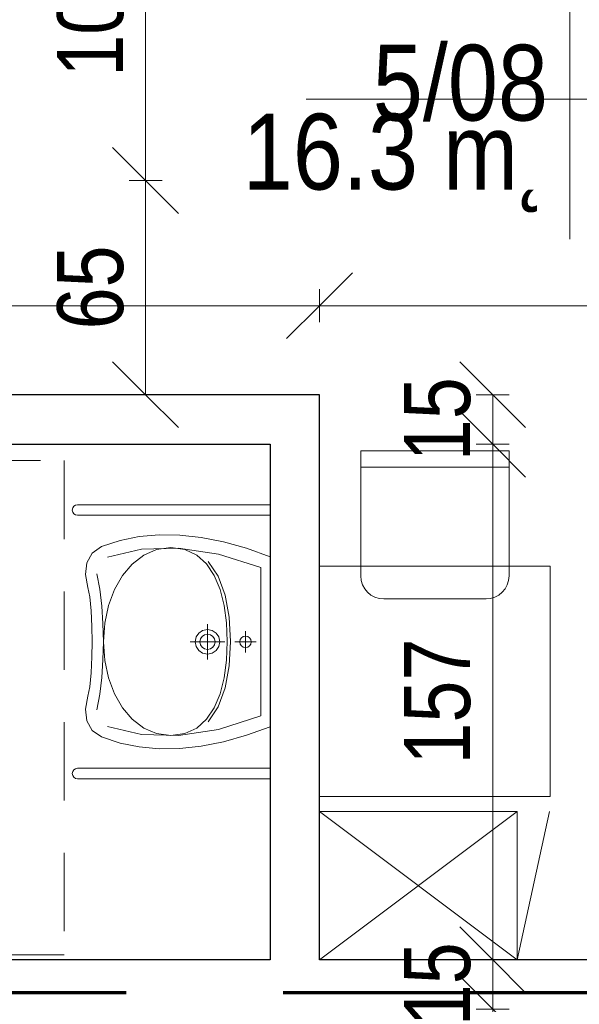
# Model space of a CAD drawing. Header units: centimetres. Extents: x -1631 to 21770, y -8842 to 3590.
# Tile 79 of 87: x 774 to 944, y 1002 to 1301. Entities that reach past the tile are written whole.
import ezdxf

# ---------------------------------------------------------------- set-up
doc = ezdxf.new("R2010")
doc.units = ezdxf.units.CM
doc.linetypes.add('Długa kreska', pattern=[142.875, 95.25, -47.625])
doc.linetypes.add('Ponad', pattern=[39.688, 23.813, -15.875])
for name, color, linetype, lineweight in [('A-ANNO-DIMS', 211, 'Continuous', 13), ('A-ANNO-DIMS-100', 211, 'Continuous', 13), ('A-AREA-IDEN', 2, 'Continuous', 13), ('A-DETL', 90, 'Continuous', 9), ('A-FLOR-OVHD', 1, 'Ponad', 9), ('A-WALL', 113, 'Continuous', 13), ('I-FURN', 30, 'Continuous', 9), ('P-SANR-FIXT', 6, 'Continuous', 9)]:
    doc.layers.add(name, color=color, linetype=linetype, lineweight=lineweight)
doc.styles.add('Arial Narrow_5', font='ARIALN.TTF', dxfattribs={"height": 20})
doc.styles.add('Arial_11', font='arial.ttf', dxfattribs={"width": 0.85, "height": 23})
doc.dimstyles.new('Diagonal_1_100__0__wewnętrzne_1', dxfattribs={"dimscale": 30.48, "dimtxt": 20.468619, "dimasz": 0.656168, "dimexe": 0.164042, "dimexo": 0.0625, "dimgap": 0.032808, "dimtad": 1, "dimdec": 0, "dimdsep": 46, "dimtxsty": 'Arial Narrow_5', "dimblk1": 'OBLIQUE', "dimblk2": 'OBLIQUE', "dimsah": 1, "dimcen": 0.09, "dimazin": 0, "dimtfac": 1, "dimtdec": 4, "dimtix": 1, "dimtmove": 0, "dimatfit": 3, "dimfxl": 0, "dimtvp": 1, "dimtolj": 1, "dimtzin": 0, "dimarcsym": 0})
doc.dimstyles.new('Diagonal_1_100__0__wewnętrzne_2', dxfattribs={"dimscale": 30.48, "dimtxt": 20.468619, "dimasz": 0.656168, "dimexe": 0.164042, "dimexo": 0.0625, "dimgap": 0.032808, "dimtad": 1, "dimdec": 0, "dimdsep": 46, "dimtxsty": 'Arial Narrow_5', "dimblk1": 'OBLIQUE', "dimblk2": 'OBLIQUE', "dimsah": 1, "dimcen": 0.09, "dimazin": 0, "dimtfac": 1, "dimtdec": 4, "dimtix": 1, "dimtmove": 2, "dimatfit": 3, "dimfxl": 0, "dimtvp": 1, "dimtolj": 1, "dimtzin": 0, "dimarcsym": 0})

# ---------------------------------------------------------------- blocks, each defined once
blk = doc.blocks.new('Blat - Blat-V1-5_piętro III __10_50 m_ - stan projektowany')
at = {"layer": 'I-FURN'}
for p, q in [((70, 70), (0, 70)), ((70, 0), (70, 70)), ((0, 0), (70, 0))]:
    blk.add_line(p, q, dxfattribs=at)
blk = doc.blocks.new('umywalka dla N_65x56 koło - Type 1-2359175-5_piętro III __10_50 m_ - stan projektowany')
at = {"layer": 'P-SANR-FIXT'}
for p, q in [((-29.1, -65.9), (-29.1, -7.5)), ((-25.9, -65.9), (-25.9, -7.5)), ((-15.89, -14.7), (-13.31, -7.5)), ((38.31, -7.5), (40.89, -14.7)), ((50.9, -65.9), (50.9, -7.5)), ((54.1, -7.5), (54.1, -65.9)), ((-14.09, -23.15), (-10.01, -10.3)), ((-10.01, -10.3), (12.5, -10.3)), ((12.5, -10.3), (35.01, -10.3)), ((12.5, -18.23), (12.5, -11.72)), ((35.01, -10.3), (39.09, -23.15)), ((-17.85, -21.67), (-15.89, -14.7)), ((10.89, -14.3), (10.75, -14.98)), ((11.26, -13.74), (10.89, -14.3)), ((11.82, -13.36), (11.26, -13.74)), ((12.5, -13.22), (11.82, -13.36)), ((13.18, -13.36), (12.5, -13.22)), ((13.74, -13.74), (13.18, -13.36)), ((14.11, -14.3), (13.74, -13.74)), ((14.25, -14.98), (14.11, -14.3)), ((40.89, -14.7), (42.85, -21.67)), ((15.75, -14.98), (9.25, -14.98)), ((10.75, -14.98), (10.89, -15.66)), ((10.89, -15.66), (11.26, -16.21)), ((11.26, -16.21), (11.82, -16.59)), ((11.82, -16.59), (12.5, -16.73)), ((12.5, -16.73), (13.18, -16.59)), ((13.18, -16.59), (13.74, -16.21)), ((13.74, -16.21), (14.11, -15.66)), ((14.11, -15.66), (14.25, -14.98)), ((5.06, -19.92), (-1.64, -21.13)), ((1.45, -21.46), (6.76, -20.76)), ((12.43, -19.54), (5.06, -19.92)), ((6.76, -20.76), (12.43, -20.54)), ((19.81, -19.92), (12.43, -19.54)), ((12.43, -20.54), (18.1, -20.76)), ((18.1, -20.76), (23.42, -21.46)), ((26.51, -21.13), (19.81, -19.92)), ((-19.18, -28.39), (-17.85, -21.67)), ((-15.95, -35.24), (-14.09, -23.15)), ((-7.38, -23.21), (-11.89, -26.24)), ((-7.63, -24.42), (-3.39, -22.67)), ((-1.64, -21.13), (-7.38, -23.21)), ((-3.39, -22.67), (1.45, -21.46)), ((9.85, -23.86), (9.04, -25.06)), ((11.04, -23.06), (9.85, -23.86)), ((12.5, -22.76), (11.04, -23.06)), ((12.5, -31.76), (12.5, -21.26)), ((13.96, -23.06), (12.5, -22.76)), ((15.15, -23.86), (13.96, -23.06)), ((15.96, -25.06), (15.15, -23.86)), ((23.42, -21.46), (28.26, -22.67)), ((32.25, -23.21), (26.51, -21.13)), ((28.26, -22.67), (32.5, -24.42)), ((36.76, -26.24), (32.25, -23.21)), ((39.09, -23.15), (40.95, -35.24)), ((42.85, -21.67), (44.18, -28.39)), ((-13.8, -29.72), (-11.14, -26.76)), ((-11.14, -26.76), (-7.63, -24.42)), ((7.16, -26.51), (17.84, -26.51)), ((9.04, -25.06), (8.75, -26.51)), ((8.75, -26.51), (9.04, -27.97)), ((10.38, -25.62), (10.2, -26.51)), ((10.2, -26.51), (10.38, -27.41)), ((10.87, -24.89), (10.38, -25.62)), ((11.61, -24.39), (10.87, -24.89)), ((12.5, -24.21), (11.61, -24.39)), ((13.39, -24.39), (12.5, -24.21)), ((14.13, -24.89), (13.39, -24.39)), ((14.62, -25.62), (14.13, -24.89)), ((14.8, -26.51), (14.62, -25.62)), ((14.62, -27.41), (14.8, -26.51)), ((16.25, -26.51), (15.96, -25.06)), ((15.96, -27.97), (16.25, -26.51)), ((32.5, -24.42), (36.01, -26.76)), ((36.01, -26.76), (38.67, -29.72)), ((-19.89, -34.88), (-19.18, -28.39)), ((-15.49, -33.33), (-13.8, -29.72)), ((9.04, -27.97), (9.85, -29.16)), ((9.85, -29.16), (11.04, -29.97)), ((10.38, -27.41), (10.87, -28.14)), ((10.87, -28.14), (11.61, -28.63)), ((11.61, -28.63), (12.5, -28.81)), ((12.5, -28.81), (13.39, -28.63)), ((13.39, -28.63), (14.13, -28.14)), ((13.96, -29.97), (15.15, -29.16)), ((14.13, -28.14), (14.62, -27.41)), ((15.15, -29.16), (15.96, -27.97)), ((38.67, -29.72), (40.36, -33.33)), ((44.18, -28.39), (44.89, -34.88)), ((11.04, -29.97), (12.5, -30.26)), ((12.5, -30.26), (13.96, -29.97)), ((-19.97, -41.14), (-19.89, -34.88)), ((-16.08, -37.64), (-15.49, -33.33)), ((-15.64, -46.48), (-15.95, -35.24)), ((40.36, -33.33), (40.95, -37.64)), ((40.95, -35.24), (40.64, -46.48)), ((44.89, -34.88), (44.97, -41.14)), ((-15.49, -41.92), (-16.08, -37.64)), ((40.95, -37.64), (40.36, -41.92)), ((-19.42, -47.19), (-19.97, -41.14)), ((44.97, -41.14), (44.42, -47.19)), ((-13.79, -45.83), (-15.49, -41.92)), ((40.36, -41.92), (38.68, -45.83)), ((-18.22, -53.01), (-19.42, -47.19)), ((-13.17, -56.78), (-15.64, -46.48)), ((-11.11, -49.31), (-13.79, -45.83)), ((38.68, -45.83), (36.03, -49.31)), ((40.64, -46.48), (38.17, -56.78)), ((44.42, -47.19), (43.22, -53.01)), ((-7.59, -52.29), (-11.11, -49.31)), ((36.03, -49.31), (32.54, -52.29)), ((-16.38, -58.62), (-18.22, -53.01)), ((-3.33, -54.72), (-7.59, -52.29)), ((32.54, -52.29), (28.31, -54.72)), ((43.22, -53.01), (41.38, -58.62)), ((1.52, -56.54), (-3.33, -54.72)), ((6.84, -57.67), (1.52, -56.54)), ((23.49, -56.54), (18.18, -57.67)), ((28.31, -54.72), (23.49, -56.54)), ((-14.43, -61.47), (-16.38, -58.62)), ((-8.14, -60.01), (-3.44, -59.13)), ((-3.44, -59.13), (1.64, -58.58)), ((1.64, -58.58), (6.99, -58.24)), ((12.52, -58.06), (6.84, -57.67)), ((6.99, -58.24), (12.48, -58.02)), ((12.48, -58.02), (17.98, -58.24)), ((18.18, -57.67), (12.52, -58.06)), ((17.98, -58.24), (23.33, -58.58)), ((23.33, -58.58), (28.41, -59.13)), ((28.41, -59.13), (33.11, -60.01)), ((41.38, -58.62), (39.43, -61.47)), ((-11.49, -63.08), (-14.43, -61.47)), ((-1.14, -62.22), (-3.96, -62.78)), ((3.08, -61.79), (-1.14, -62.22)), ((7.9, -61.54), (3.08, -61.79)), ((12.5, -61.51), (7.9, -61.54)), ((17.1, -61.54), (12.5, -61.51)), ((21.92, -61.79), (17.1, -61.54)), ((26.14, -62.22), (21.92, -61.79)), ((28.96, -62.78), (26.14, -62.22)), ((39.43, -61.47), (36.49, -63.08)), ((-7.9, -63.51), (-11.49, -63.08)), ((-3.96, -62.78), (-7.9, -63.51)), ((32.9, -63.51), (28.96, -62.78)), ((36.49, -63.08), (32.9, -63.51))]:
    blk.add_line(p, q, dxfattribs=at)
for centre in [(-27.5, -65.9), (52.5, -65.9)]:
    blk.add_arc(centre, 1.6, 180, 0, dxfattribs=at)
blk = doc.blocks.new('krzesło - krzesło-823058-5_piętro III __10_50 m_ - stan projektowany')
at = {"layer": 'I-FURN'}
for p, q in [((-22.5, 22.5), (-22.5, -15.5)), ((22.5, 22.5), (-22.5, 22.5)), ((22.5, -15.5), (22.5, 22.5)), ((22.5, 17.5), (-22.5, 17.5)), ((-15.5, -22.5), (15.5, -22.5))]:
    blk.add_line(p, q, dxfattribs=at)
for centre, start, end in [((-15.5, -15.5), 180, 270), ((15.5, -15.5), 270, 0)]:
    blk.add_arc(centre, 7, start, end, dxfattribs=at)
blk = doc.blocks.new('szafka szatniowa - szafki bez siedziska-1348991-5_piętro III __10_50 m_ - stan projektowany')
at = {"layer": 'I-FURN'}
for p, q in [((22.5, 0), (-22.5, -60)), ((22.5, -60), (-22.5, 0)), ((22.5, -60), (22.5, 0)), ((-22.5, -60), (22.5, -69.71)), ((-22.5, -60), (22.5, -60))]:
    blk.add_line(p, q, dxfattribs=at)
blk = doc.blocks.new('DIMBLOCK40-5_piętro III __10_50 m_ - stan projektowany')
at = {"layer": 'A-ANNO-DIMS-100', "transparency": 16777216}
for p, q in [((865.38, 1214.34), (875.38, 1224.34)), ((1192.38, 1214.34), (1202.38, 1224.34)), ((865.38, 1209.34), (865.38, 1219.34)), ((1192.38, 1209.34), (1192.38, 1219.34)), ((865.38, 1214.34), (855.38, 1204.34)), ((1192.38, 1214.34), (865.38, 1214.34)), ((865.38, 1214.34), (865.38, 1209.34)), ((1192.38, 1214.34), (1182.38, 1204.34)), ((1192.38, 1214.34), (1192.38, 1209.34))]:
    blk.add_line(p, q, dxfattribs=at)
at = {"layer": 'A-ANNO-DIMS-100', "color": 0, "transparency": 16777216, "insert": (977.87, 1241.19), "char_height": 20, "width": 45.6158, "attachment_point": 1, "line_spacing_factor": 0.974696, "style": 'Arial Narrow_5'}
blk.add_mtext('327', dxfattribs=at)
blk = doc.blocks.new('_Oblique')
at = {"color": 0, "linetype": 'ByBlock', "lineweight": -2}
blk.add_line((-0.5, -0.5), (0.5, 0.5), dxfattribs=at)
blk = doc.blocks.new('DIMBLOCK41-5_piętro III __10_50 m_ - stan projektowany')
at = {"layer": 'A-ANNO-DIMS-100', "transparency": 16777216}
for p, q in [((542.38, 1214.34), (552.38, 1224.34)), ((865.38, 1214.34), (875.38, 1224.34)), ((542.38, 1209.34), (542.38, 1219.34)), ((865.38, 1209.34), (865.38, 1219.34)), ((542.38, 1214.34), (532.38, 1204.34)), ((865.38, 1214.34), (542.38, 1214.34)), ((542.38, 1214.34), (542.38, 1209.34)), ((865.38, 1214.34), (855.38, 1204.34)), ((865.38, 1214.34), (865.38, 1209.34))]:
    blk.add_line(p, q, dxfattribs=at)
at = {"layer": 'A-ANNO-DIMS-100', "color": 0, "transparency": 16777216, "insert": (655.07, 1241.19), "char_height": 20, "width": 45.6158, "attachment_point": 1, "line_spacing_factor": 0.974696, "style": 'Arial Narrow_5'}
blk.add_mtext('323', dxfattribs=at)
blk = doc.blocks.new('DIMBLOCK96-5_piętro III __10_50 m_ - stan projektowany')
at = {"layer": 'A-ANNO-DIMS-100', "transparency": 16777216}
for p, q in [((917.9, 1000.83), (907.9, 1010.83)), ((912.9, 1000.83), (922.9, 1000.83)), ((917.9, 1000.83), (912.9, 1000.83)), ((917.9, 800.83), (917.9, 1000.83)), ((917.9, 1000.83), (927.9, 990.83)), ((917.9, 800.83), (907.9, 810.83)), ((912.9, 800.83), (922.9, 800.83)), ((917.9, 800.83), (912.9, 800.83)), ((917.9, 800.83), (927.9, 790.83))]:
    blk.add_line(p, q, dxfattribs=at)
at = {"layer": 'A-ANNO-DIMS-100', "color": 0, "transparency": 16777216, "insert": (891.05, 901.39), "char_height": 20, "width": 45.6158, "attachment_point": 1, "rotation": 90, "line_spacing_factor": 0.974696, "style": 'Arial Narrow_5'}
blk.add_mtext('200', dxfattribs=at)
blk = doc.blocks.new('DIMBLOCK97-5_piętro III __10_50 m_ - stan projektowany')
at = {"layer": 'A-ANNO-DIMS-100', "transparency": 16777216}
for p, q in [((917.9, 1015.83), (907.9, 1025.83)), ((912.9, 1015.83), (922.9, 1015.83)), ((917.9, 1015.83), (912.9, 1015.83)), ((917.9, 1000.83), (917.9, 1015.83)), ((917.9, 1015.83), (927.9, 1005.83)), ((917.9, 1000.83), (907.9, 1010.83)), ((912.9, 1000.83), (922.9, 1000.83)), ((917.9, 1000.83), (912.9, 1000.83)), ((917.9, 1000.83), (927.9, 990.83))]:
    blk.add_line(p, q, dxfattribs=at)
at = {"layer": 'A-ANNO-DIMS-100', "color": 0, "transparency": 16777216, "insert": (891.05, 995.65), "char_height": 20, "width": 30.4105, "attachment_point": 1, "rotation": 90, "line_spacing_factor": 0.974696, "style": 'Arial Narrow_5'}
blk.add_mtext('15', dxfattribs=at)
blk = doc.blocks.new('DIMBLOCK98-5_piętro III __10_50 m_ - stan projektowany')
at = {"layer": 'A-ANNO-DIMS-100', "transparency": 16777216}
for p, q in [((917.9, 1172.33), (907.9, 1182.33)), ((912.9, 1172.33), (922.9, 1172.33)), ((917.9, 1172.33), (912.9, 1172.33)), ((917.9, 1015.83), (917.9, 1172.33)), ((917.9, 1172.33), (927.9, 1162.33)), ((917.9, 1015.83), (907.9, 1025.83)), ((912.9, 1015.83), (922.9, 1015.83)), ((917.9, 1015.83), (912.9, 1015.83)), ((917.9, 1015.83), (927.9, 1005.83))]:
    blk.add_line(p, q, dxfattribs=at)
at = {"layer": 'A-ANNO-DIMS-100', "color": 0, "transparency": 16777216, "insert": (891.05, 1075.07), "char_height": 20, "width": 45.6158, "attachment_point": 1, "rotation": 90, "line_spacing_factor": 0.974696, "style": 'Arial Narrow_5'}
blk.add_mtext('157', dxfattribs=at)
blk = doc.blocks.new('DIMBLOCK99-5_piętro III __10_50 m_ - stan projektowany')
at = {"layer": 'A-ANNO-DIMS-100', "transparency": 16777216}
for p, q in [((917.9, 1187.33), (907.9, 1197.33)), ((912.9, 1187.33), (922.9, 1187.33)), ((917.9, 1187.33), (912.9, 1187.33)), ((917.9, 1172.33), (917.9, 1187.33)), ((917.9, 1187.33), (927.9, 1177.33)), ((917.9, 1172.33), (907.9, 1182.33)), ((912.9, 1172.33), (922.9, 1172.33)), ((917.9, 1172.33), (912.9, 1172.33)), ((917.9, 1172.33), (927.9, 1162.33))]:
    blk.add_line(p, q, dxfattribs=at)
at = {"layer": 'A-ANNO-DIMS-100', "color": 0, "transparency": 16777216, "insert": (891.05, 1167.15), "char_height": 20, "width": 30.4105, "attachment_point": 1, "rotation": 90, "line_spacing_factor": 0.974696, "style": 'Arial Narrow_5'}
blk.add_mtext('15', dxfattribs=at)
blk = doc.blocks.new('METKA_POMIESZCZENIA2 - Rozbudowana - bez ramki-2396678-5_piętro III __10_50 m_ - stan projektowany')
at = {"layer": 'A-AREA-IDEN'}
for p, q in [((0, 0.425), (0, 0)), ((0.0976, 0), (-0.8, 0)), ((-0.8, 0), (0.9, 0)), ((0, 0), (0, -0.425))]:
    blk.add_line(p, q, dxfattribs=at)
blk = doc.blocks.new('DIMBLOCK153-5_piętro III __10_50 m_ - stan projektowany')
at = {"layer": 'A-ANNO-DIMS-100', "transparency": 16777216}
for p, q in [((812.62, 1252.33), (802.62, 1262.33)), ((807.62, 1252.33), (817.62, 1252.33)), ((812.62, 1252.33), (807.62, 1252.33)), ((812.62, 1187.33), (812.62, 1252.33)), ((812.62, 1252.33), (822.62, 1242.33)), ((812.62, 1187.33), (802.62, 1197.33)), ((807.62, 1187.33), (817.62, 1187.33)), ((812.62, 1187.33), (807.62, 1187.33)), ((812.62, 1187.33), (822.62, 1177.33))]:
    blk.add_line(p, q, dxfattribs=at)
at = {"layer": 'A-ANNO-DIMS-100', "color": 0, "transparency": 16777216, "insert": (785.78, 1207.15), "char_height": 20, "width": 30.4105, "attachment_point": 1, "rotation": 90, "line_spacing_factor": 0.974696, "style": 'Arial Narrow_5'}
blk.add_mtext('65', dxfattribs=at)
blk = doc.blocks.new('DIMBLOCK154-5_piętro III __10_50 m_ - stan projektowany')
at = {"layer": 'A-ANNO-DIMS-100', "transparency": 16777216}
for p, q in [((812.62, 1353.33), (802.62, 1363.33)), ((807.62, 1353.33), (817.62, 1353.33)), ((812.62, 1353.33), (807.62, 1353.33)), ((812.62, 1252.33), (812.62, 1353.33)), ((812.62, 1353.33), (822.62, 1343.33)), ((812.62, 1252.33), (802.62, 1262.33)), ((807.62, 1252.33), (817.62, 1252.33)), ((812.62, 1252.33), (807.62, 1252.33)), ((812.62, 1252.33), (822.62, 1242.33))]:
    blk.add_line(p, q, dxfattribs=at)
at = {"layer": 'A-ANNO-DIMS-100', "color": 0, "transparency": 16777216, "insert": (785.78, 1283.82), "char_height": 20, "width": 45.6158, "attachment_point": 1, "rotation": 90, "line_spacing_factor": 0.974696, "style": 'Arial Narrow_5'}
blk.add_mtext('101', dxfattribs=at)

msp = doc.modelspace()

# ---------------------------------------------------------------- linework, layer by layer
at = {"layer": 'A-DETL', "linetype": 'Długa kreska', "lineweight": 70}
msp.add_line((1235.38, 1005.83), (294.38, 1005.83), dxfattribs=at)
at = {"layer": 'A-FLOR-OVHD'}
for p, q in [((637.87, 1167.33), (787.87, 1167.33)), ((787.87, 1167.33), (787.87, 1017.33)), ((787.87, 1017.33), (637.87, 1017.33))]:
    msp.add_line(p, q, dxfattribs=at)
at = {"layer": 'A-WALL', "color": 7, "lineweight": 25}
for p, q in [((865.38, 1187.33), (762.88, 1187.33)), ((865.38, 1015.83), (865.38, 1187.33)), ((762.88, 1172.33), (850.38, 1172.33)), ((850.38, 1172.33), (850.38, 1015.83)), ((850.38, 1015.83), (560.88, 1015.83)), ((1203.38, 1015.83), (865.38, 1015.83))]:
    msp.add_line(p, q, dxfattribs=at)

# ---------------------------------------------------------------- block references
at = {"layer": 'A-AREA-IDEN', "xscale": 99.99999999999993, "yscale": 99.99999999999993, "zscale": 99.99999999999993}
msp.add_blockref('METKA_POMIESZCZENIA2 - Rozbudowana - bez ramki-2396678-5_piętro III __10_50 m_ - stan projektowany', (941.33, 1276.99), dxfattribs=at)
at = {"layer": 'I-FURN'}
for name, p in [('krzesło - krzesło-823058-5_piętro III __10_50 m_ - stan projektowany', (900.38, 1147.83)), ('Blat - Blat-V1-5_piętro III __10_50 m_ - stan projektowany', (865.38, 1065.33))]:
    msp.add_blockref(name, p, dxfattribs=at)
at = {"layer": 'I-FURN', "rotation": 89.99999999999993}
msp.add_blockref('szafka szatniowa - szafki bez siedziska-1348991-5_piętro III __10_50 m_ - stan projektowany', (865.38, 1038.33), dxfattribs=at)
at = {"layer": 'P-SANR-FIXT', "rotation": 270}
msp.add_blockref('umywalka dla N_65x56 koło - Type 1-2359175-5_piętro III __10_50 m_ - stan projektowany', (857.88, 1124.83), dxfattribs=at)

# ---------------------------------------------------------------- texts
at = {"layer": 'A-AREA-IDEN', "char_height": 23, "line_spacing_factor": 0.936439, "style": 'Arial_11'}
for s, insert, width, attachment_point in [('\\pt84.99995,169.9999,255.00008,340.00003,424.99998,509.99993,595.00011,680.00006,765.00001,849.99996,934.99991,1020.00009,1105.00004,1189.99999,1274.99994,1359.99989,1445.00007,1530.00002,1614.99997,1699.99992,1785.0001,1870.00005,1955,2039.99995,2124.9999,2210.00008,2295.00003,2379.99998,2464.99993,2550.00011,2635.00006,2720.00001;5/08', (934.68, 1270.21), 52.87, 9), ('\\pt84.99995,169.9999,255.00008,340.00003,424.99998,509.99993,595.00011,680.00006,765.00001,849.99996,934.99991,1020.00009,1105.00004,1189.99999,1274.99994,1359.99989,1445.00007,1530.00002,1614.99997,1699.99992,1785.0001,1870.00005,1955,2039.99995,2124.9999,2210.00008,2295.00003,2379.99998,2464.99993,2550.00011,2635.00006,2720.00001;16.3 m˛', (934.68, 1272.6), 91.63, 3)]:
    msp.add_mtext(s, dxfattribs=dict(at, insert=insert, width=width, attachment_point=attachment_point))

# ---------------------------------------------------------------- dimensions: what is measured, and where the dimension line sits
at = {"layer": 'A-ANNO-DIMS'}
for base, p1, p2, override, picture, middle in [((812.62, 1353.33), (807.62, 1252.33), (807.62, 1353.33), {"dimpost": '<>', "dimfxl": 101}, 'DIMBLOCK154-5_piętro III __10_50 m_ - stan projektowany', (801.41, 1302.83)), ((812.62, 1252.33), (807.62, 1187.33), (807.62, 1252.33), {"dimpost": '<>', "dimfxl": 65}, 'DIMBLOCK153-5_piętro III __10_50 m_ - stan projektowany', (801.41, 1219.83)), ((917.9, 1187.33), (912.9, 1172.33), (912.9, 1187.33), {"dimpost": '<>', "dimfxl": 15}, 'DIMBLOCK99-5_piętro III __10_50 m_ - stan projektowany', (906.68, 1179.83)), ((917.89516433, 1172.32555458), (912.89516433, 1015.82555458), (912.89516433, 1172.32555458), {"dimpost": '<>', "dimfxl": 156.5}, 'DIMBLOCK98-5_piętro III __10_50 m_ - stan projektowany', (906.68370452, 1094.07555458)), ((917.9, 1015.83), (912.9, 1000.83), (912.9, 1015.83), {"dimpost": '<>', "dimfxl": 15}, 'DIMBLOCK97-5_piętro III __10_50 m_ - stan projektowany', (906.68, 1008.33))]:
    dim = msp.add_linear_dim(base=base, p1=p1, p2=p2, angle=90, dimstyle='Diagonal_1_100__0__wewnętrzne_1', override=override, dxfattribs=at)
    dim.commit()
    dim.dimension.update_dxf_attribs({"geometry": picture, "text_midpoint": middle})
for base, p1, p2, override, picture, middle in [((542.38, 1214.34), (865.38, 1209.34), (542.38, 1209.34), {"dimpost": '<>', "dimfxl": 323}, 'DIMBLOCK41-5_piętro III __10_50 m_ - stan projektowany', (677.88, 1227.86)), ((865.38, 1214.34), (1192.38, 1209.34), (865.38, 1209.34), {"dimpost": '<>', "dimfxl": 327}, 'DIMBLOCK40-5_piętro III __10_50 m_ - stan projektowany', (1000.68, 1227.86))]:
    dim = msp.add_linear_dim(base=base, p1=p1, p2=p2, dimstyle='Diagonal_1_100__0__wewnętrzne_2', override=override, dxfattribs=at)
    dim.commit()
    dim.dimension.update_dxf_attribs({"geometry": picture, "text_midpoint": middle, "dimtype": 160, "text_rotation": 360})
dim = msp.add_linear_dim(base=(917.9, 1000.83), p1=(912.9, 800.83), p2=(912.9, 1000.83), angle=90, dimstyle='Diagonal_1_100__0__wewnętrzne_2', override={"dimpost": '<>', "dimfxl": 200}, dxfattribs=at)
dim.commit()
dim.dimension.update_dxf_attribs({"geometry": 'DIMBLOCK96-5_piętro III __10_50 m_ - stan projektowany', "text_midpoint": (904.38, 924.2), "dimtype": 160, "text_rotation": 90})

doc.saveas('drawing.dxf')
